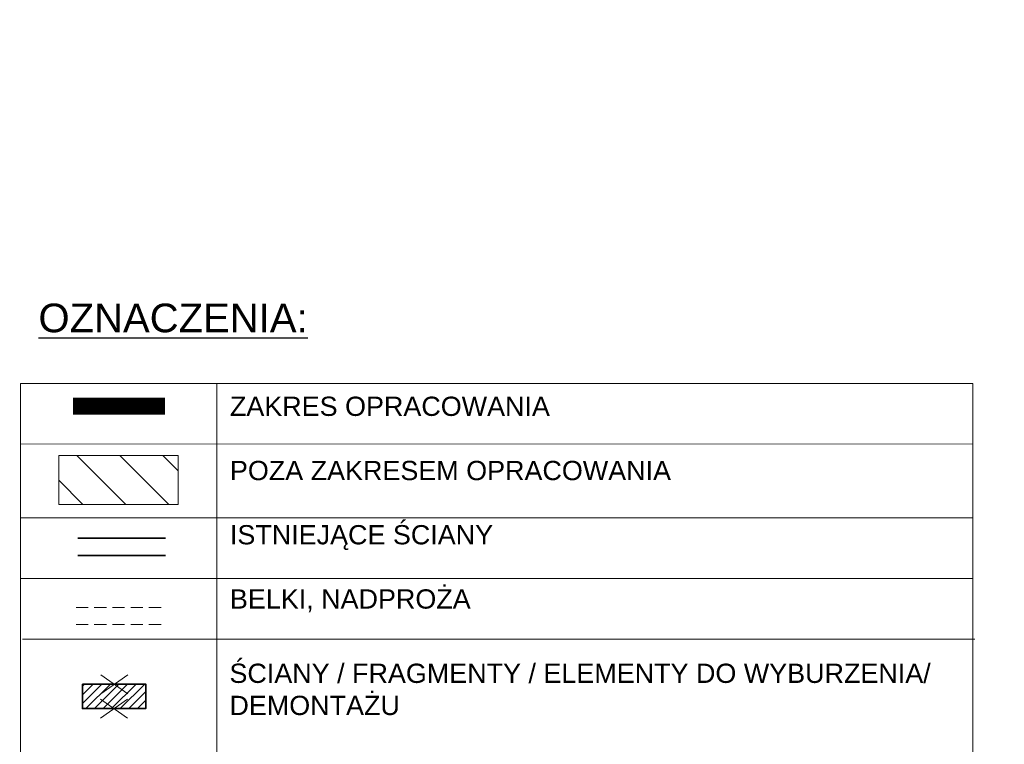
# Model space of a CAD drawing. Header units: millimetres. Extents: x 0 to 12515, y 0 to 27803.
# Tile 17 of 97: x 6774 to 7804, y 20017 to 20775. Entities that reach past the tile are written whole.
import ezdxf
from ezdxf import colors
from ezdxf.entities.mleader import LeaderData, LeaderLine
from ezdxf.math import Vec2, Vec3

# ---------------------------------------------------------------- set-up
doc = ezdxf.new("R2010")
doc.units = ezdxf.units.MM
for name, pattern in [('ACAD_ISO02W100', [15, 12, -3]), ('DASHED', [19.05, 12.7, -6.35]), ('DASHED2', [0.375, 0.25, -0.125])]:
    doc.linetypes.add(name, pattern=pattern)
for name, color, linetype, lineweight in [('DEMONTARZE', 86, 'Continuous', 18), ('sq_bud istn', 253, 'Continuous', 15), ('SQ_ISTN.Ściany', 140, 'Continuous', 35), ('SQ_Nadproża', 112, 'DASHED', 13), ('SQ_Opis_Koty', 7, 'Continuous', 0), ('SQ_Opisy', 7, 'Continuous', 18), ('SQ_Wyburzenia', 94, 'Continuous', 18), ('SQ_ZAKRES_OPRACOWANIA', 7, 'ACAD_ISO02W100', 20)]:
    doc.layers.add(name, color=color, linetype=linetype, lineweight=lineweight)
doc.layers.add('SQ_TAB RAMKA', color=7, linetype='Continuous')
doc.styles.add('ARIAL', font='arial.ttf')
doc.styles.add('SQ_Arial', font='arial.ttf')

# ---------------------------------------------------------------- blocks, each defined once
blk = doc.blocks.new('_Dot')
at = {"color": 0, "linetype": 'ByBlock', "lineweight": -2}
blk.add_line((-0.5, 0), (-1, 0), dxfattribs=at)
at = {"color": 0, "linetype": 'ByBlock', "const_width": 0.5}
blk.add_lwpolyline([(-0.25, 0, 1), (0.25, 0, 1)], format="xyb", close=True, dxfattribs=at)

msp = doc.modelspace()

# ---------------------------------------------------------------- hatches: boundary and pattern name
at = {"layer": 'sq_bud istn'}
h = msp.add_hatch(dxfattribs=at)
h.set_pattern_fill('LINE', color=256, scale=10, angle=135)
h.set_pattern_definition([(135, (-24781.123, 17898.65), (-22.45064, -22.45064), [])])
h.paths.add_polyline_path([(6939.593, 20318.919), (6814.939, 20318.919), (6814.939, 20267.735), (6939.593, 20267.735)])
at = {"layer": 'SQ_Wyburzenia', "lineweight": 35}
h = msp.add_hatch(dxfattribs=at)
h.set_pattern_fill('ANSI31', color=256, scale=2)
h.set_pattern_definition([(45, (-42208.669, 5136.16), (-4.49012806, 4.49012806), [])])
h.paths.add_polyline_path([(6839.556, 20079.709), (6905.872, 20079.709), (6905.872, 20054.018), (6839.556, 20054.018)])

# ---------------------------------------------------------------- linework, layer by layer
at = {"layer": 'DEMONTARZE', "color": 240, "true_color": 0xed1f24}
for p, q in [((6858.838, 20089.469), (6887.002, 20069.524)), ((6887.002, 20089.469), (6858.838, 20069.524)), ((6858.632, 20063.99), (6886.797, 20044.045)), ((6886.797, 20063.99), (6858.632, 20044.045))]:
    msp.add_line(p, q, dxfattribs=at)
at = {"layer": 'sq_bud istn'}
msp.add_lwpolyline([(6814.939, 20318.919), (6939.593, 20318.919), (6939.593, 20267.735), (6814.939, 20267.735)], close=True, dxfattribs=at)
at = {"layer": 'SQ_ISTN.Ściany'}
for points in [[(6834.819, 20232.21), (6926.465, 20232.21)], [(6834.819, 20214.21), (6926.465, 20214.21)]]:
    msp.add_lwpolyline(points, dxfattribs=at)
at = {"layer": 'SQ_Nadproża'}
for points in [[(6832.946, 20159.905), (6924.592, 20159.905)], [(6832.946, 20141.905), (6924.592, 20141.905)]]:
    msp.add_lwpolyline(points, dxfattribs=at)
at = {"layer": 'SQ_Opisy', "lineweight": 9}
for p, q in [((6774.863, 20394.315), (7771.315, 20394.342)), ((6980.143, 20394.315), (6980.143, 20126.626)), ((6774.863, 20330.879), (7771.316, 20330.906)), ((6774.863, 20253.498), (7771.315, 20253.525)), ((6774.863, 20190.062), (7771.315, 20190.089)), ((6776.863, 20126.626), (7773.315, 20126.653)), ((6980.133, 20126.653), (6980.133, 20126.63)), ((6980.148, 20126.653), (6980.148, 19712.12))]:
    msp.add_line(p, q, dxfattribs=at)
msp.add_lwpolyline([(6774.861, 20394.315), (7771.317, 20394.342), (7771.317, 19712.133), (6774.861, 19712.106)], close=True, dxfattribs=at)
at = {"layer": 'SQ_Wyburzenia'}
msp.add_lwpolyline([(6839.556, 20054.018), (6905.872, 20054.018), (6905.872, 20079.709), (6839.556, 20079.709)], close=True, dxfattribs=at)
at = {"layer": 'SQ_Wyburzenia', "lineweight": 35}
msp.add_lwpolyline([(6839.556, 20079.709), (6905.872, 20079.709), (6905.872, 20054.018), (6839.556, 20054.018)], close=True, dxfattribs=at)
at = {"layer": 'SQ_ZAKRES_OPRACOWANIA', "color": 251, "linetype": 'DASHED2', "ltscale": 100, "true_color": 0x636466, "const_width": 18}
msp.add_lwpolyline([(6829.677, 20370.435), (6926.067, 20370.435)], dxfattribs=at)

# ---------------------------------------------------------------- texts
at = {"layer": 'SQ_TAB RAMKA', "attachment_point": 1, "style": 'SQ_Arial'}
for s, insert, char_height, width in [('{\\LOZNACZENIA:}', (6793.559, 20477.811), 30, 960.08601), ('ŚCIANY / FRAGMENTY / ELEMENTY DO WYBURZENIA/ DEMONTAŻU', (6993.414, 20101.021), 20.16, 764.77715)]:
    msp.add_mtext(s, dxfattribs=dict(at, insert=insert, char_height=char_height, width=width))
at = {"layer": 'SQ_TAB RAMKA', "insert": (6993.91, 20380.434), "char_height": 20.16, "attachment_point": 1, "style": 'SQ_Arial'}
msp.add_mtext_dynamic_manual_height_columns('ZAKRES OPRACOWANIA\\P\\PPOZA ZAKRESEM OPRACOWANIA \\P\\PISTNIEJĄCE ŚCIANY\\P\\PBELKI, NADPROŻA', width=960.08601, gutter_width=86.75, heights=[0], dxfattribs=at)

# ---------------------------------------------------------------- leaders
at = {"layer": 'SQ_Opis_Koty'}
ml = msp.add_multileader_mtext('Standard', dxfattribs=at)
ml.set_content('OTWÓR DRZWIOWY\\PDO WYKUCIA', color=256, style='ARIAL')
ml.set_leader_properties()
ml.set_arrow_properties(name='DOT')
ml.build(insert=Vec2(0, 0))
ml.multileader.update_dxf_attribs({"dogleg_length": 20})
ctx = ml.context
ctx.base_point, ctx.char_height, ctx.landing_gap_size, ctx.plane_origin = Vec3(9386.739, 21642.041), 16, 5, Vec3(9749.784, 22289.728)
ctx.text_align_type = 2
notes = []
notes.append((ctx, [(0, (0, 0, 0), (0, 0), (1, 0), 1, [])]))
ctx.mtext.insert, ctx.mtext.alignment, ctx.mtext.flow_direction = Vec3(9608.994, 21650.178), 3, 5
for ctx, leaders in notes:
    for number, flags, end, landing, length, lines in leaders:
        leader = LeaderData()
        leader.index, (leader.has_last_leader_line, leader.has_dogleg_vector, leader.attachment_direction) = number, flags
        leader.last_leader_point, leader.dogleg_vector, leader.dogleg_length = Vec3(end), Vec3(landing), length
        for number, points, colour, breaks in lines:
            line = LeaderLine()
            line.index, line.vertices, line.color, line.breaks = number, Vec3.list(points), colors.encode_raw_color(colour), breaks
            leader.lines.append(line)
        ctx.leaders.append(leader)

doc.saveas('drawing.dxf')
